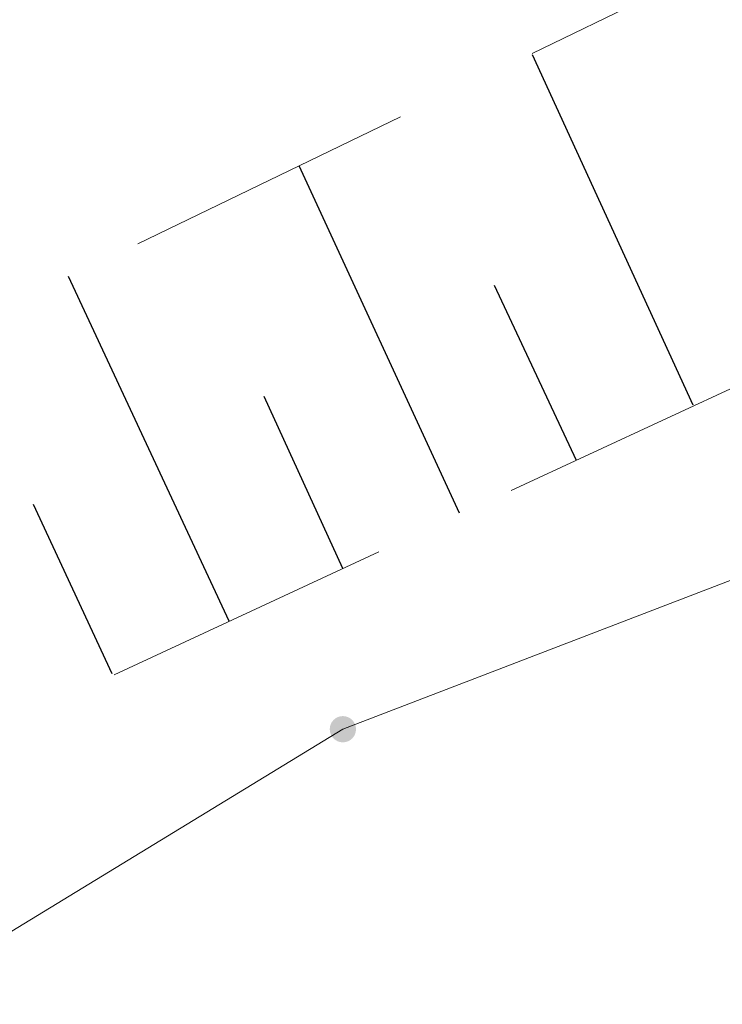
# Model space of a CAD drawing. Header units: metres. Extents: x 7523615 to 7533948, y 5492686 to 5502120.
# Tile 254 of 256: x 7531189.28 to 7531191.69, y 5499057.26 to 5499060.63. Entities that reach past the tile are written whole.
import ezdxf

# ---------------------------------------------------------------- set-up
doc = ezdxf.new("R2010")
doc.units = ezdxf.units.M
doc.linetypes.add('1.0_0.5', pattern=[1.5, 1, -0.5])
doc.linetypes.add('219-500', pattern=[0])
doc.layers.get('0').update_dxf_attribs({"color": 2, "lineweight": 5})

# ---------------------------------------------------------------- blocks, each defined once
blk = doc.blocks.new('203')
at = {"linetype": 'Continuous', "lineweight": 0}
h = blk.add_hatch(color=0, dxfattribs=at)
edge = h.paths.add_edge_path()
edge.add_arc((0, 0), 0.045, 0, 360)

msp = doc.modelspace()

# ---------------------------------------------------------------- linework, layer by layer
at = {"layer": '000 Inne (niezydentyfikowane)', "color": 7, "linetype": 'CONTINUOUS', "lineweight": 25, "flags": 128}
for points in [[(7531191.59, 5499059.31), (7531191.04, 5499060.51)], [(7531190.79, 5499058.94), (7531190.24, 5499060.13)], [(7531190, 5499058.57), (7531189.45, 5499059.75)], [(7531191.19, 5499059.12), (7531190.91, 5499059.72)], [(7531190.39, 5499058.75), (7531190.12, 5499059.34)], [(7531189.6, 5499058.39), (7531189.33, 5499058.97)]]:
    msp.add_lwpolyline(points, dxfattribs=at)
at = {"layer": '219-działka ewidencyjna', "color": 3, "linetype": '219-500', "lineweight": 18, "flags": 128}
for points in [[(7531190.39, 5499058.2), (7531205.58, 5499064.03)], [(7531152.12, 5499034.86), (7531190.39, 5499058.2)]]:
    msp.add_lwpolyline(points, dxfattribs=at)
at = {"layer": 'skarpa nieumocniona', "color": 7, "linetype": '1.0_0.5', "lineweight": 18, "flags": 128}
msp.add_lwpolyline([(7531096.86, 5498998.94), (7531096.17, 5499000.14), (7531132.43, 5499025.99), (7531177.74, 5499054.09), (7531208.27, 5499068.84), (7531243.9, 5499084.23), (7531288.75, 5499106.77), (7531330.31, 5499137.62), (7531363.99, 5499165.3), (7531403.39, 5499198.23), (7531426, 5499213.98), (7531477.8, 5499243.06), (7531506.76, 5499258.69), (7531507.93, 5499256.79), (7531504.04, 5499254.54), (7531472.49, 5499237.11), (7531448.55, 5499223.73), (7531427.2, 5499212.72), (7531404.87, 5499196.56), (7531364.93, 5499163.96), (7531331.88, 5499136.62), (7531289.13, 5499105.38), (7531245.01, 5499082.9), (7531210.16, 5499067.92), (7531178.38, 5499053.18), (7531133.03, 5499024.54)], close=True, dxfattribs=at)
msp.add_lwpolyline([(7531096.86, 5498998.94), (7531096.17, 5499000.14), (7531132.43, 5499025.99), (7531177.74, 5499054.09), (7531208.27, 5499068.84), (7531243.9, 5499084.23), (7531288.75, 5499106.77), (7531330.31, 5499137.62), (7531363.99, 5499165.3), (7531403.39, 5499198.23), (7531426, 5499213.98), (7531477.8, 5499243.06), (7531506.76, 5499258.69), (7531507.93, 5499256.79), (7531504.04, 5499254.54), (7531472.49, 5499237.11), (7531448.55, 5499223.73), (7531427.2, 5499212.72), (7531404.87, 5499196.56), (7531364.93, 5499163.96), (7531331.88, 5499136.62), (7531289.13, 5499105.38), (7531245.01, 5499082.9), (7531210.16, 5499067.92), (7531178.38, 5499053.18), (7531133.03, 5499024.54)], close=True, dxfattribs=at)

# ---------------------------------------------------------------- block references
at = {"layer": '203-punkt graniczny', "color": 3, "linetype": 'CONTINUOUS', "lineweight": 18}
msp.add_blockref('203', (7531190.39, 5499058.2), dxfattribs=at)

doc.saveas('drawing.dxf')
